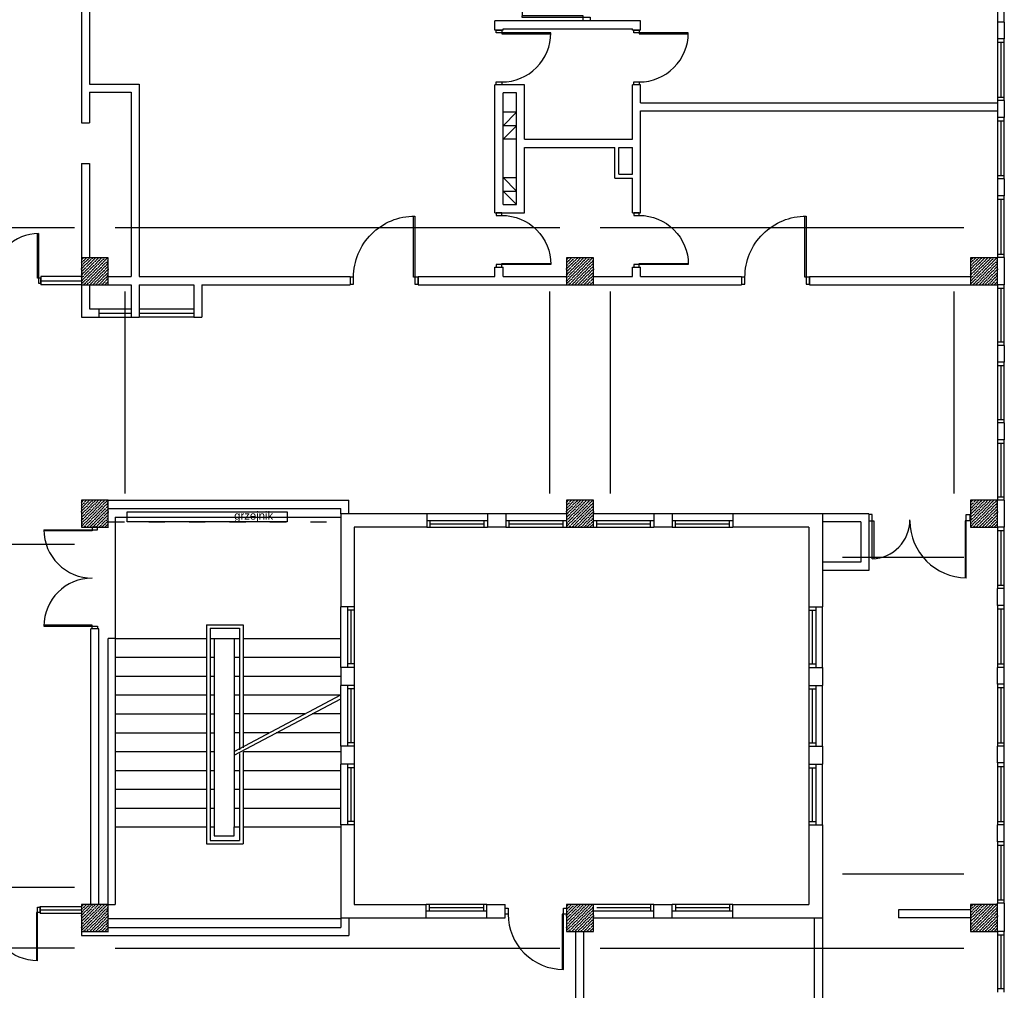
# Model space of a CAD drawing. Header units: millimetres. Extents: x 44889 to 52866, y -11417 to -4315.
# Tile 37 of 74: x 50960 to 51691, y -10790 to -10069. Entities that reach past the tile are written whole.
import ezdxf

# ---------------------------------------------------------------- set-up
doc = ezdxf.new("R2010")
doc.units = ezdxf.units.MM
doc.linetypes.add('ACAD_ISO03W100', pattern=[30, 12, -18])
doc.layers.add('Podkład', color=9, linetype='Continuous')
doc.styles.get("Standard").update_dxf_attribs({"font": 'arial.ttf', "height": 15})

# ---------------------------------------------------------------- blocks, each defined once
blk = doc.blocks.new('drzwi1.2')
at = {"layer": 'Podkład'}
for p, q in [((14551.1, 6563), (14551.1, 6568.4)), ((14551.1, 6568.4), (14560.5, 6568.4)), ((14645.5, 6563), (14551.1, 6563)), ((14560.5, 6568.4), (14560.5, 6561.1)), ((14560.5, 6561.1), (14645.5, 6561.1)), ((14617.1, 6422.4), (14551.1, 6422.4)), ((14551.1, 6417.4), (14560.5, 6417.4)), ((14560.5, 6424.7), (14617, 6424.7)), ((14560.5, 6417.4), (14560.5, 6424.7))]:
    blk.add_line(p, q, dxfattribs=at)
for centre, radius, start, end in [((14560.5, 6563.7), 85, 270, 359.5423), ((14559, 6420.6), 58.1, 1.7987, 89.98)]:
    blk.add_arc(centre, radius, start, end, dxfattribs=at)
blk = doc.blocks.new('34TY')
at = {"layer": 'Podkład'}
blk.add_line((95.2, -109.5), (98.6, -113.1), dxfattribs=at)
at = {"layer": 'Podkład', "xscale": 0.9933774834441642, "yscale": 0.9933774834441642, "zscale": 0.9933774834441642, "rotation": 42.87014679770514}
blk.add_blockref('drzwi1.2', (-6158.1, -14619.4), dxfattribs=at)
blk = doc.blocks.new('d160')
at = {"layer": 'Podkład'}
for p, q in [((4.2, 80), (4.2, -4.2)), ((5.9, 4.2), (5.9, 80)), ((154.1, 4.2), (154.1, 80)), ((155.8, 80), (155.8, -4.2)), ((0, -4.2), (0, 4.2)), ((0, 4.2), (5.9, 4.2)), ((160, 4.2), (154.1, 4.2)), ((160, -4.2), (160, 4.2)), ((4.2, -4.2), (0, -4.2)), ((155.8, -4.2), (160, -4.2))]:
    blk.add_line(p, q, dxfattribs=at)
for centre, start, end in [((4.2, 4.2), 0, 90), ((155.8, 4.2), 89.9848, 180.0152)]:
    blk.add_arc(centre, 75.8, start, end, dxfattribs=at)

msp = doc.modelspace()

# ---------------------------------------------------------------- hatches: boundary and pattern name
at = {"layer": 'Podkład'}
h = msp.add_hatch(dxfattribs=at)
h.set_pattern_fill('ANSI36', color=256, scale=0.5, style=0)
h.set_pattern_definition([(45, (50186.0807, -10266.1265), (0.841899, 3.086963), [3.96875, -0.79375, 0, -0.79375])])
h.paths.add_polyline_path([(51026.02, -10266.13), (51026.02, -10246.13), (51006.02, -10246.13), (51006.02, -10266.13)])
h = msp.add_hatch(dxfattribs=at)
h.set_pattern_fill('ANSI36', color=256, scale=0.5, style=0)
h.set_pattern_definition([(45, (50546.0807, -10266.1265), (0.841899, 3.086963), [3.96875, -0.79375, 0, -0.79375])])
h.paths.add_polyline_path([(51386.02, -10266.13), (51386.02, -10246.13), (51366.02, -10246.13), (51366.02, -10266.13)])
h = msp.add_hatch(dxfattribs=at)
h.set_pattern_fill('ANSI36', color=256, scale=0.5, style=0)
h.set_pattern_definition([(45, (50846.0807, -10266.1265), (0.841899, 3.086963), [3.96875, -0.79375, 0, -0.79375])])
h.paths.add_polyline_path([(51686.02, -10266.13), (51686.02, -10246.13), (51666.02, -10246.13), (51666.02, -10266.13)])
h = msp.add_hatch(dxfattribs=at)
h.set_pattern_fill('ANSI36', color=256, scale=0.5, style=0)
h.set_pattern_definition([(45, (50186.0807, -10446.1265), (0.841899, 3.086963), [3.96875, -0.79375, 0, -0.79375])])
h.paths.add_polyline_path([(51026.02, -10446.13), (51026.02, -10426.13), (51006.02, -10426.13), (51006.02, -10446.13)])
h = msp.add_hatch(dxfattribs=at)
h.set_pattern_fill('ANSI36', color=256, scale=0.5, style=0)
h.set_pattern_definition([(45, (50546.0807, -10446.1265), (0.841899, 3.086963), [3.96875, -0.79375, 0, -0.79375])])
h.paths.add_polyline_path([(51386.02, -10446.13), (51386.02, -10426.13), (51366.02, -10426.13), (51366.02, -10446.13)])
h = msp.add_hatch(dxfattribs=at)
h.set_pattern_fill('ANSI36', color=256, scale=0.5, style=0)
h.set_pattern_definition([(45, (50846.0807, -10446.1265), (0.841899, 3.086963), [3.96875, -0.79375, 0, -0.79375])])
h.paths.add_polyline_path([(51686.02, -10446.13), (51686.02, -10426.13), (51666.02, -10426.13), (51666.02, -10446.13)])
h = msp.add_hatch(dxfattribs=at)
h.set_pattern_fill('ANSI36', color=256, scale=0.5, style=0)
h.set_pattern_definition([(45, (50186.0807, -10746.1265), (0.841899, 3.086963), [3.96875, -0.79375, 0, -0.79375])])
h.paths.add_polyline_path([(51026.02, -10746.13), (51026.02, -10726.13), (51006.02, -10726.13), (51006.02, -10746.13)])
h = msp.add_hatch(dxfattribs=at)
h.set_pattern_fill('ANSI36', color=256, scale=0.5, style=0)
h.set_pattern_definition([(45, (50546.0807, -10746.1265), (0.841899, 3.086963), [3.96875, -0.79375, 0, -0.79375])])
h.paths.add_polyline_path([(51386.02, -10746.13), (51386.02, -10726.13), (51366.02, -10726.13), (51366.02, -10746.13)])
h = msp.add_hatch(dxfattribs=at)
h.set_pattern_fill('ANSI36', color=256, scale=0.5, style=0)
h.set_pattern_definition([(45, (50846.0807, -10746.1265), (0.841899, 3.086963), [3.96875, -0.79375, 0, -0.79375])])
h.paths.add_polyline_path([(51686.02, -10746.13), (51686.02, -10726.13), (51666.02, -10726.13), (51666.02, -10746.13)])

# ---------------------------------------------------------------- linework, layer by layer
at = {"layer": 'Podkład', "ltscale": 0.5}
for p, q in [((51006.02, -9966.13), (51006.02, -10146.04)), ((51012.02, -9966.13), (51012.02, -10117.13)), ((51421.02, -10070.13), (51313.02, -10070.13)), ((51313.02, -10077.13), (51313.02, -10070.13)), ((51319.02, -10076.13), (51415.02, -10076.13)), ((51319.02, -10077.13), (51319.02, -10076.13)), ((51415.02, -10077.13), (51415.02, -10076.13)), ((51421.02, -10077.13), (51421.02, -10070.13)), ((51686.02, -10071.13), (51686.02, -10083.63)), ((51691.02, -10071.13), (51691.02, -10083.63)), ((51319.02, -10077.13), (51313.02, -10077.13)), ((51421.02, -10077.13), (51415.02, -10077.13)), ((51012.02, -10117.13), (51049.02, -10117.13)), ((51049.02, -10117.13), (51049.02, -10260.13)), ((51335.02, -10117.63), (51313.02, -10117.63)), ((51313.02, -10212.63), (51313.02, -10117.63)), ((51335.02, -10158.13), (51335.02, -10117.63)), ((51415.02, -10158.13), (51415.02, -10117.63)), ((51421.02, -10117.63), (51415.02, -10117.63)), ((51421.02, -10131.13), (51421.02, -10117.63)), ((51012.02, -10123.13), (51043.02, -10123.13)), ((51012.02, -10123.13), (51012.02, -10146.04)), ((51043.02, -10123.13), (51043.02, -10260.13)), ((51319.02, -10206.63), (51319.02, -10123.63)), ((51329.02, -10123.63), (51319.02, -10123.63)), ((51329.02, -10206.63), (51329.02, -10123.63)), ((51421.02, -10131.13), (51686.02, -10131.13)), ((51686.02, -10129.38), (51686.02, -10141.88)), ((51691.02, -10129.38), (51691.02, -10141.88)), ((51421.02, -10137.13), (51686.02, -10137.13)), ((51421.02, -10212.63), (51421.02, -10137.13)), ((51006.02, -10146.04), (51012.02, -10146.04)), ((51335.02, -10158.13), (51415.02, -10158.13)), ((51335.02, -10164.13), (51402.02, -10164.13)), ((51335.02, -10212.63), (51335.02, -10164.13)), ((51402.02, -10187.13), (51402.02, -10164.13)), ((51405.02, -10184.13), (51405.02, -10164.13)), ((51405.02, -10164.13), (51415.02, -10164.13)), ((51415.02, -10184.13), (51415.02, -10164.13)), ((51006.02, -10176.04), (51012.02, -10176.04)), ((51006.02, -10176.04), (51006.02, -10246.13)), ((51012.02, -10176.04), (51012.02, -10246.13)), ((51319.02, -10186.63), (51329.02, -10186.63)), ((51405.02, -10184.13), (51415.02, -10184.13)), ((51402.02, -10187.13), (51415.02, -10187.13)), ((51415.02, -10212.63), (51415.02, -10187.13)), ((51686.02, -10187.63), (51686.02, -10200.13)), ((51691.02, -10187.63), (51691.02, -10200.13)), ((51319.02, -10196.63), (51329.02, -10196.63)), ((51319.02, -10206.63), (51329.02, -10206.63)), ((51313.02, -10212.63), (51335.02, -10212.63)), ((51415.02, -10212.63), (51421.02, -10212.63)), ((50881.02, -10223.63), (51001.02, -10223.63)), ((51031.02, -10223.63), (51361.02, -10223.63)), ((51391.02, -10223.63), (51661.02, -10223.63)), ((51686.02, -10245.88), (51686.02, -10246.13)), ((51691.02, -10245.88), (51691.02, -10266.13)), ((51313.02, -10260.13), (51313.02, -10253.13)), ((51313.02, -10253.13), (51319.02, -10253.13)), ((51319.02, -10260.13), (51319.02, -10253.13)), ((51415.02, -10260.13), (51415.02, -10253.13)), ((51415.02, -10253.13), (51421.02, -10253.13)), ((51421.02, -10260.13), (51421.02, -10253.13)), ((51006.02, -10260.13), (50976.02, -10260.13)), ((50976.02, -10260.13), (50976.02, -10266.13)), ((51006.02, -10266.13), (50976.02, -10266.13)), ((51006.02, -10266.13), (51006.02, -10290.13)), ((51012.02, -10266.13), (51012.02, -10284.13)), ((51026.02, -10260.13), (51043.02, -10260.13)), ((51026.02, -10266.13), (51043.02, -10266.13)), ((51043.02, -10266.13), (51043.02, -10290.13)), ((51049.02, -10260.13), (51205.52, -10260.13)), ((51049.02, -10266.13), (51049.02, -10290.13)), ((51049.02, -10266.13), (51089.52, -10266.13)), ((51089.52, -10266.13), (51089.52, -10290.13)), ((51095.52, -10266.13), (51095.52, -10290.13)), ((51095.52, -10266.13), (51205.52, -10266.13)), ((51205.52, -10260.13), (51205.52, -10266.13)), ((51256.02, -10260.13), (51256.02, -10266.13)), ((51256.02, -10260.13), (51313.02, -10260.13)), ((51256.02, -10266.13), (51366.02, -10266.13)), ((51319.02, -10260.13), (51366.02, -10260.13)), ((51386.02, -10260.13), (51415.02, -10260.13)), ((51386.02, -10266.13), (51496.02, -10266.13)), ((51421.02, -10260.13), (51496.02, -10260.13)), ((51496.02, -10260.13), (51496.02, -10266.13)), ((51546.52, -10260.13), (51546.52, -10266.13)), ((51546.52, -10260.13), (51666.02, -10260.13)), ((51546.52, -10266.13), (51666.02, -10266.13)), ((51038.52, -10421.13), (51038.52, -10271.13)), ((51353.52, -10271.13), (51353.52, -10421.13)), ((51398.52, -10271.13), (51398.52, -10421.13)), ((51653.52, -10271.13), (51653.52, -10421.13)), ((51012.02, -10284.13), (51019.02, -10284.13)), ((51019.02, -10284.13), (51019.02, -10290.13)), ((51006.02, -10290.13), (51019.02, -10290.13)), ((51043.02, -10290.13), (51049.02, -10290.13)), ((51089.52, -10290.13), (51095.52, -10290.13)), ((51686.02, -10311.13), (51686.02, -10323.63)), ((51691.02, -10311.13), (51691.02, -10323.63)), ((51686.02, -10368.63), (51686.02, -10381.13)), ((51691.02, -10368.63), (51691.02, -10381.13)), ((51026.02, -10426.13), (51204.52, -10426.13)), ((51204.52, -10436.13), (51204.52, -10426.13)), ((51691.02, -10426.13), (51691.02, -10446.13)), ((51026.02, -10432.13), (51198.52, -10432.13)), ((51198.52, -10436.13), (51198.52, -10432.13)), ((51031.02, -10438.63), (51031.02, -10668.63)), ((51031.02, -10438.63), (51198.52, -10438.63)), ((51198.52, -10436.13), (51198.52, -10505.13)), ((51262.52, -10436.13), (51198.52, -10436.13)), ((51262.52, -10436.13), (51262.52, -10446.13)), ((51321.02, -10436.13), (51307.52, -10436.13)), ((51307.52, -10436.13), (51307.52, -10446.13)), ((51321.02, -10436.13), (51321.02, -10446.13)), ((51431.02, -10436.13), (51431.02, -10446.13)), ((51444.52, -10436.13), (51431.02, -10436.13)), ((51444.52, -10436.13), (51444.52, -10446.13)), ((51556.02, -10436.13), (51489.52, -10436.13)), ((51489.52, -10436.13), (51489.52, -10446.13)), ((51590.52, -10436.13), (51556.02, -10436.13)), ((51556.02, -10436.13), (51556.02, -10505.13)), ((51584.52, -10442.13), (51556.02, -10442.13)), ((51584.52, -10442.13), (51584.52, -10472.13)), ((51590.52, -10436.13), (51590.52, -10478.13)), ((51208.52, -10446.13), (51208.52, -10505.13)), ((51262.52, -10446.13), (51208.52, -10446.13)), ((51321.02, -10446.13), (51307.52, -10446.13)), ((51444.52, -10446.13), (51431.02, -10446.13)), ((51546.02, -10446.13), (51489.52, -10446.13)), ((51546.02, -10446.13), (51546.02, -10505.13)), ((50881.02, -10458.63), (51001.02, -10458.63)), ((51661.02, -10468.63), (51571.02, -10468.63)), ((51584.52, -10472.13), (51556.02, -10472.13)), ((51590.52, -10478.13), (51556.02, -10478.13)), ((51691.02, -10491.63), (51686.02, -10491.63)), ((51686.02, -10504.13), (51686.02, -10491.63)), ((51691.02, -10504.13), (51691.02, -10491.63)), ((51208.52, -10505.13), (51198.52, -10505.13)), ((51546.02, -10505.13), (51556.02, -10505.13)), ((51691.02, -10504.13), (51686.02, -10504.13)), ((51099.02, -10518.63), (51099.02, -10681.13)), ((51099.02, -10518.63), (51126.02, -10518.63)), ((51101.52, -10521.13), (51101.52, -10678.63)), ((51101.52, -10521.13), (51123.52, -10521.13)), ((51123.52, -10521.13), (51123.52, -10611.31)), ((51126.02, -10518.63), (51126.02, -10610)), ((51026.02, -10726.13), (51026.02, -10528.63)), ((51031.02, -10528.63), (51026.02, -10528.63)), ((51031.02, -10528.63), (51099.02, -10528.63)), ((51031.02, -10528.63), (51031.02, -10726.13)), ((51101.52, -10528.63), (51104.52, -10528.63)), ((51104.52, -10528.63), (51104.52, -10668.63)), ((51119.52, -10528.63), (51119.52, -10668.63)), ((51119.52, -10528.63), (51123.52, -10528.63)), ((51126.02, -10528.63), (51198.52, -10528.63)), ((51031.02, -10542.63), (51099.02, -10542.63)), ((51101.52, -10542.63), (51104.52, -10542.63)), ((51119.52, -10542.63), (51123.52, -10542.63)), ((51126.02, -10542.63), (51198.52, -10542.63)), ((51208.52, -10550.13), (51198.52, -10550.13)), ((51198.52, -10550.13), (51198.52, -10563.63)), ((51208.52, -10550.13), (51208.52, -10563.63)), ((51546.02, -10550.13), (51556.02, -10550.13)), ((51546.02, -10550.13), (51546.02, -10563.63)), ((51556.02, -10550.13), (51556.02, -10563.63)), ((51691.02, -10550.13), (51686.02, -10550.13)), ((51686.02, -10562.63), (51686.02, -10550.13)), ((51691.02, -10562.63), (51691.02, -10550.13)), ((51031.02, -10556.63), (51099.02, -10556.63)), ((51101.52, -10556.63), (51104.52, -10556.63)), ((51119.52, -10556.63), (51123.52, -10556.63)), ((51126.02, -10556.63), (51198.52, -10556.63)), ((51208.52, -10563.63), (51198.52, -10563.63)), ((51546.02, -10563.63), (51556.02, -10563.63)), ((51691.02, -10562.63), (51686.02, -10562.63)), ((51031.02, -10570.63), (51099.02, -10570.63)), ((51101.52, -10570.63), (51104.52, -10570.63)), ((51119.52, -10570.63), (51123.52, -10570.63)), ((51126.02, -10570.63), (51198.52, -10570.63)), ((51031.02, -10584.63), (51099.02, -10584.63)), ((51101.52, -10584.63), (51104.52, -10584.63)), ((51031.02, -10598.63), (51099.02, -10598.63)), ((51101.52, -10598.63), (51104.52, -10598.63)), ((51208.52, -10608.63), (51198.52, -10608.63)), ((51198.52, -10608.63), (51198.52, -10622.13)), ((51208.52, -10608.63), (51208.52, -10622.13)), ((51546.02, -10608.63), (51556.02, -10608.63)), ((51546.02, -10608.63), (51546.02, -10622.13)), ((51556.02, -10608.63), (51556.02, -10622.13)), ((51691.02, -10608.63), (51686.02, -10608.63)), ((51686.02, -10621.13), (51686.02, -10608.63)), ((51691.02, -10621.13), (51691.02, -10608.63)), ((51031.02, -10612.63), (51099.02, -10612.63)), ((51101.52, -10612.63), (51104.52, -10612.63)), ((51123.52, -10614.14), (51123.52, -10678.63)), ((51126.02, -10612.83), (51126.02, -10681.13)), ((51126.39, -10612.63), (51198.52, -10612.63)), ((51208.52, -10622.13), (51198.52, -10622.13)), ((51546.02, -10622.13), (51556.02, -10622.13)), ((51691.02, -10621.13), (51686.02, -10621.13)), ((51031.02, -10626.63), (51099.02, -10626.63)), ((51101.52, -10626.63), (51104.52, -10626.63)), ((51119.52, -10626.63), (51123.52, -10626.63)), ((51126.02, -10626.63), (51198.52, -10626.63)), ((51031.02, -10640.63), (51099.02, -10640.63)), ((51101.52, -10640.63), (51104.52, -10640.63)), ((51119.52, -10640.63), (51123.52, -10640.63)), ((51126.02, -10640.63), (51198.52, -10640.63)), ((51031.02, -10654.63), (51099.02, -10654.63)), ((51101.52, -10654.63), (51104.52, -10654.63)), ((51119.52, -10654.63), (51123.52, -10654.63)), ((51126.02, -10654.63), (51198.52, -10654.63)), ((51031.02, -10668.63), (51099.02, -10668.63)), ((51101.52, -10668.63), (51104.52, -10668.63)), ((51119.52, -10668.63), (51123.52, -10668.63)), ((51126.02, -10668.63), (51198.52, -10668.63)), ((51208.52, -10667.13), (51198.52, -10667.13)), ((51198.52, -10667.13), (51198.52, -10736.13)), ((51208.52, -10667.13), (51208.52, -10726.13)), ((51546.02, -10667.13), (51556.02, -10667.13)), ((51546.02, -10667.13), (51546.02, -10726.13)), ((51556.02, -10667.13), (51556.02, -10736.13)), ((51691.02, -10667.13), (51686.02, -10667.13)), ((51686.02, -10679.63), (51686.02, -10667.13)), ((51691.02, -10679.63), (51691.02, -10667.13)), ((51099.02, -10681.13), (51126.02, -10681.13)), ((51101.52, -10678.63), (51123.52, -10678.63)), ((51691.02, -10679.63), (51686.02, -10679.63)), ((51661.02, -10703.63), (51571.02, -10703.63)), ((51001.02, -10713.63), (50881.02, -10713.63)), ((51026.02, -10726.13), (51031.02, -10726.13)), ((51208.52, -10726.13), (51262.02, -10726.13)), ((51262.02, -10736.13), (51262.02, -10726.13)), ((51307.02, -10736.13), (51307.02, -10726.13)), ((51307.02, -10726.13), (51320.52, -10726.13)), ((51320.52, -10736.13), (51320.52, -10726.13)), ((51431.02, -10726.13), (51444.52, -10726.13)), ((51431.02, -10736.13), (51431.02, -10726.13)), ((51444.52, -10736.13), (51444.52, -10726.13)), ((51489.52, -10736.13), (51489.52, -10726.13)), ((51489.52, -10726.13), (51546.02, -10726.13)), ((51691.02, -10725.13), (51686.02, -10725.13)), ((51686.02, -10726.13), (51686.02, -10725.13)), ((51691.02, -10725.13), (51691.02, -10746.13)), ((51666.02, -10730.13), (51612.52, -10730.13)), ((51612.52, -10730.13), (51612.52, -10736.13)), ((51026.02, -10736.63), (51198.52, -10736.63)), ((51198.52, -10736.13), (51262.02, -10736.13)), ((51198.52, -10736.13), (51198.52, -10743.13)), ((51204.52, -10736.13), (51204.52, -10749.13)), ((51307.02, -10736.13), (51320.52, -10736.13)), ((51431.02, -10736.13), (51444.52, -10736.13)), ((51489.52, -10736.13), (51556.02, -10736.13)), ((51550.02, -10736.13), (51550.02, -10828.63)), ((51556.02, -10736.13), (51556.02, -10828.63)), ((51666.02, -10736.13), (51612.52, -10736.13)), ((51006.02, -10746.13), (51006.02, -10749.13)), ((51006.02, -10749.13), (51204.52, -10749.13)), ((51026.02, -10743.13), (51198.52, -10743.13)), ((51373.02, -10854.13), (51373.02, -10746.13)), ((51379.02, -10880.13), (51379.02, -10746.13)), ((51001.02, -10758.63), (50881.02, -10758.63)), ((51031.02, -10758.63), (51361.02, -10758.63)), ((51391.02, -10758.63), (51661.02, -10758.63))]:
    msp.add_line(p, q, dxfattribs=at)
at = {"layer": 'Podkład'}
for p, q in [((51686.02, -10025.38), (51686.02, -10071.13)), ((51691.02, -10071.13), (51691.02, -10025.38)), ((51691.02, -10071.13), (51686.02, -10071.13)), ((51691.02, -10083.63), (51686.02, -10083.63)), ((51686.02, -10083.63), (51686.02, -10129.38)), ((51691.02, -10129.38), (51691.02, -10083.63)), ((51686.02, -10086.13), (51691.02, -10086.13)), ((51688.52, -10086.13), (51688.52, -10126.88)), ((51686.02, -10126.88), (51691.02, -10126.88)), ((51691.02, -10129.38), (51686.02, -10129.38)), ((51329.02, -10138.13), (51319.02, -10138.13)), ((51319.02, -10148.13), (51329.02, -10138.13)), ((51691.02, -10141.88), (51686.02, -10141.88)), ((51686.02, -10141.88), (51686.02, -10187.63)), ((51691.02, -10187.63), (51691.02, -10141.88)), ((51329.02, -10148.13), (51319.02, -10148.13)), ((51319.02, -10158.13), (51329.02, -10148.13)), ((51686.02, -10144.38), (51691.02, -10144.38)), ((51688.52, -10144.38), (51688.52, -10185.13)), ((51329.02, -10158.13), (51319.02, -10158.13)), ((51319.02, -10186.63), (51329.02, -10196.63)), ((51686.02, -10185.13), (51691.02, -10185.13)), ((51691.02, -10187.63), (51686.02, -10187.63)), ((51319.02, -10196.63), (51329.02, -10206.63)), ((51691.02, -10200.13), (51686.02, -10200.13)), ((51686.02, -10200.13), (51686.02, -10245.88)), ((51691.02, -10245.88), (51691.02, -10200.13)), ((51686.02, -10202.63), (51691.02, -10202.63)), ((51688.52, -10202.63), (51688.52, -10243.38)), ((51686.02, -10243.38), (51691.02, -10243.38)), ((51691.02, -10245.88), (51686.02, -10245.88)), ((50976.02, -10263.13), (51006.02, -10263.13)), ((51691.02, -10266.13), (51686.02, -10266.13)), ((51686.02, -10266.13), (51686.02, -10311.13)), ((51691.02, -10311.13), (51691.02, -10266.13)), ((51686.02, -10268.63), (51691.02, -10268.63)), ((51688.52, -10268.63), (51688.52, -10308.63)), ((51019.02, -10284.13), (51043.02, -10284.13)), ((51019.02, -10287.13), (51043.02, -10287.13)), ((51049.02, -10284.13), (51089.52, -10284.13)), ((51049.02, -10287.13), (51089.52, -10287.13)), ((51019.02, -10290.13), (51043.02, -10290.13)), ((51089.52, -10290.13), (51049.02, -10290.13)), ((51686.02, -10308.63), (51691.02, -10308.63)), ((51691.02, -10311.13), (51686.02, -10311.13)), ((51691.02, -10323.63), (51686.02, -10323.63)), ((51686.02, -10323.63), (51686.02, -10368.63)), ((51691.02, -10368.63), (51691.02, -10323.63)), ((51686.02, -10326.13), (51691.02, -10326.13)), ((51688.52, -10326.13), (51688.52, -10366.13)), ((51686.02, -10366.13), (51691.02, -10366.13)), ((51691.02, -10368.63), (51686.02, -10368.63)), ((51691.02, -10381.13), (51686.02, -10381.13)), ((51686.02, -10381.13), (51686.02, -10426.13)), ((51686.02, -10383.63), (51691.02, -10383.63)), ((51688.52, -10383.63), (51688.52, -10423.63)), ((51691.02, -10426.13), (51691.02, -10381.13)), ((51686.02, -10423.63), (51691.02, -10423.63)), ((51691.02, -10426.13), (51686.02, -10426.13)), ((51307.52, -10436.13), (51262.52, -10436.13)), ((51262.52, -10441.13), (51307.52, -10441.13)), ((51265.02, -10446.13), (51265.02, -10441.13)), ((51305.02, -10446.13), (51305.02, -10441.13)), ((51366.02, -10436.13), (51321.02, -10436.13)), ((51321.02, -10441.13), (51366.02, -10441.13)), ((51323.52, -10446.13), (51323.52, -10441.13)), ((51363.52, -10446.13), (51363.52, -10441.13)), ((51431.02, -10436.13), (51386.02, -10436.13)), ((51386.02, -10441.13), (51431.02, -10441.13)), ((51388.52, -10446.13), (51388.52, -10441.13)), ((51428.52, -10446.13), (51428.52, -10441.13)), ((51489.52, -10436.13), (51444.52, -10436.13)), ((51444.52, -10441.13), (51489.52, -10441.13)), ((51447.02, -10446.13), (51447.02, -10441.13)), ((51487.02, -10446.13), (51487.02, -10441.13)), ((51262.52, -10446.13), (51307.52, -10446.13)), ((51265.02, -10443.63), (51305.02, -10443.63)), ((51321.02, -10446.13), (51366.02, -10446.13)), ((51323.52, -10443.63), (51363.52, -10443.63)), ((51386.02, -10446.13), (51431.02, -10446.13)), ((51388.52, -10443.63), (51428.52, -10443.63)), ((51444.52, -10446.13), (51489.52, -10446.13)), ((51447.02, -10443.63), (51487.02, -10443.63)), ((51691.02, -10446.13), (51686.02, -10446.13)), ((51686.02, -10446.13), (51686.02, -10491.63)), ((51686.02, -10448.63), (51691.02, -10448.63)), ((51688.52, -10448.63), (51688.52, -10489.13)), ((51691.02, -10491.63), (51691.02, -10446.13)), ((51686.02, -10489.13), (51691.02, -10489.13)), ((51198.52, -10550.13), (51198.52, -10505.13)), ((51203.52, -10505.13), (51203.52, -10550.13)), ((51208.52, -10507.63), (51203.52, -10507.63)), ((51206.02, -10507.63), (51206.02, -10547.63)), ((51208.52, -10505.13), (51208.52, -10550.13)), ((51546.02, -10505.13), (51546.02, -10550.13)), ((51546.02, -10507.63), (51551.02, -10507.63)), ((51548.52, -10507.63), (51548.52, -10547.63)), ((51551.02, -10505.13), (51551.02, -10550.13)), ((51556.02, -10550.13), (51556.02, -10505.13)), ((51686.02, -10504.13), (51686.02, -10550.13)), ((51686.02, -10506.63), (51691.02, -10506.63)), ((51688.52, -10506.63), (51688.52, -10547.63)), ((51691.02, -10550.13), (51691.02, -10504.13)), ((51013.02, -10726.13), (51013.02, -10521.63)), ((51019.02, -10521.63), (51013.02, -10521.63)), ((51019.02, -10726.13), (51019.02, -10521.63)), ((51208.52, -10547.63), (51203.52, -10547.63)), ((51546.02, -10547.63), (51551.02, -10547.63)), ((51686.02, -10547.63), (51691.02, -10547.63)), ((51198.52, -10608.63), (51198.52, -10563.63)), ((51203.52, -10563.63), (51203.52, -10608.63)), ((51208.52, -10566.13), (51203.52, -10566.13)), ((51206.02, -10566.13), (51206.02, -10606.13)), ((51208.52, -10563.63), (51208.52, -10608.63)), ((51546.02, -10563.63), (51546.02, -10608.63)), ((51546.02, -10566.13), (51551.02, -10566.13)), ((51548.52, -10566.13), (51548.52, -10606.13)), ((51551.02, -10563.63), (51551.02, -10608.63)), ((51556.02, -10608.63), (51556.02, -10563.63)), ((51686.02, -10562.63), (51686.02, -10608.63)), ((51686.02, -10565.13), (51691.02, -10565.13)), ((51688.52, -10565.13), (51688.52, -10606.13)), ((51691.02, -10608.63), (51691.02, -10562.63)), ((51119.52, -10612.63), (51198.52, -10570.63)), ((51119.52, -10615.45), (51198.52, -10573.45)), ((51123.52, -10584.63), (51119.52, -10584.63)), ((51171.85, -10584.63), (51126.02, -10584.63)), ((51198.52, -10584.63), (51177.23, -10584.63)), ((51123.52, -10598.63), (51119.52, -10598.63)), ((51145.18, -10598.63), (51126.02, -10598.63)), ((51198.52, -10598.63), (51150.56, -10598.63)), ((51208.52, -10606.13), (51203.52, -10606.13)), ((51546.02, -10606.13), (51551.02, -10606.13)), ((51686.02, -10606.13), (51691.02, -10606.13)), ((51198.52, -10667.13), (51198.52, -10622.13)), ((51203.52, -10622.13), (51203.52, -10667.13)), ((51208.52, -10624.63), (51203.52, -10624.63)), ((51206.02, -10624.63), (51206.02, -10664.63)), ((51208.52, -10622.13), (51208.52, -10667.13)), ((51546.02, -10622.13), (51546.02, -10667.13)), ((51546.02, -10624.63), (51551.02, -10624.63)), ((51548.52, -10624.63), (51548.52, -10664.63)), ((51551.02, -10622.13), (51551.02, -10667.13)), ((51556.02, -10667.13), (51556.02, -10622.13)), ((51686.02, -10621.13), (51686.02, -10667.13)), ((51686.02, -10623.63), (51691.02, -10623.63)), ((51688.52, -10623.63), (51688.52, -10664.63)), ((51691.02, -10667.13), (51691.02, -10621.13)), ((51208.52, -10664.63), (51203.52, -10664.63)), ((51546.02, -10664.63), (51551.02, -10664.63)), ((51686.02, -10664.63), (51691.02, -10664.63)), ((51686.02, -10679.63), (51686.02, -10725.13)), ((51686.02, -10682.13), (51691.02, -10682.13)), ((51688.52, -10682.13), (51688.52, -10722.63)), ((51691.02, -10725.13), (51691.02, -10679.63)), ((51307.02, -10726.13), (51262.02, -10726.13)), ((51264.52, -10731.13), (51264.52, -10726.13)), ((51304.52, -10726.13), (51304.52, -10731.13)), ((51431.02, -10726.13), (51386.02, -10726.13)), ((51428.52, -10726.13), (51428.52, -10731.13)), ((51489.52, -10726.13), (51444.52, -10726.13)), ((51447.02, -10726.13), (51447.02, -10731.13)), ((51487.02, -10726.13), (51487.02, -10731.13)), ((51686.02, -10722.63), (51691.02, -10722.63)), ((50975.52, -10732.63), (50975.52, -10727.63)), ((50975.52, -10727.63), (51006.02, -10727.63)), ((50975.52, -10730.13), (51006.02, -10730.13)), ((50975.52, -10732.63), (51006.02, -10732.63)), ((51307.02, -10731.13), (51262.02, -10731.13)), ((51304.52, -10728.63), (51264.52, -10728.63)), ((51431.02, -10731.13), (51386.02, -10731.13)), ((51428.52, -10728.63), (51388.52, -10728.63)), ((51489.52, -10731.13), (51444.52, -10731.13)), ((51487.02, -10728.63), (51447.02, -10728.63)), ((51262.02, -10736.13), (51307.02, -10736.13)), ((51386.02, -10736.13), (51431.02, -10736.13)), ((51444.52, -10736.13), (51489.52, -10736.13)), ((51691.02, -10746.13), (51686.02, -10746.13)), ((51686.02, -10746.13), (51686.02, -10791.13)), ((51686.02, -10748.63), (51691.02, -10748.63)), ((51688.52, -10748.63), (51688.52, -10788.63)), ((51691.02, -10791.13), (51691.02, -10746.13)), ((51686.02, -10788.63), (51691.02, -10788.63))]:
    msp.add_line(p, q, dxfattribs=at)
for points in [[(51378.49, -10022.15), (51378.49, -10019.63), (51383.54, -10019.63), (51383.54, -10022.15), (51378.49, -10022.15, 0.414214), (51333.04, -10067.6), (51383.54, -10067.6), (51383.54, -10070.13), (51378.49, -10070.13), (51378.49, -10066.59), (51333.04, -10066.59)], [(51318.04, -10115.6), (51318.04, -10117.63), (51313.99, -10117.63), (51313.99, -10115.6), (51318.04, -10115.6, 0.414214), (51354.49, -10079.15), (51313.99, -10079.15), (51313.99, -10077.13), (51318.04, -10077.13), (51318.04, -10079.96), (51354.49, -10079.96)], [(51420.04, -10115.6), (51420.04, -10117.63), (51415.99, -10117.63), (51415.99, -10115.6), (51420.04, -10115.6, 0.414214), (51456.49, -10079.15), (51415.99, -10079.15), (51415.99, -10077.13), (51420.04, -10077.13), (51420.04, -10079.96), (51456.49, -10079.96)], [(51208.04, -10260.6), (51205.52, -10260.6), (51205.52, -10265.65), (51208.04, -10265.65), (51208.04, -10260.6, -0.414214), (51253.49, -10215.15), (51253.49, -10265.65), (51256.02, -10265.65), (51256.02, -10260.6), (51252.48, -10260.6), (51252.48, -10215.15)], [(51318.04, -10214.65), (51318.04, -10212.63), (51313.99, -10212.63), (51313.99, -10214.65), (51318.04, -10214.65, -0.414214), (51354.49, -10251.1), (51313.99, -10251.1), (51313.99, -10253.13), (51318.04, -10253.13), (51318.04, -10250.29), (51354.49, -10250.29)], [(51420.04, -10214.65), (51420.04, -10212.63), (51415.99, -10212.63), (51415.99, -10214.65), (51420.04, -10214.65, -0.414214), (51456.49, -10251.1), (51415.99, -10251.1), (51415.99, -10253.13), (51420.04, -10253.13), (51420.04, -10250.29), (51456.49, -10250.29)], [(51498.54, -10260.6), (51496.02, -10260.6), (51496.02, -10265.65), (51498.54, -10265.65), (51498.54, -10260.6, -0.414214), (51543.99, -10215.15), (51543.99, -10265.65), (51546.52, -10265.65), (51546.52, -10260.6), (51542.98, -10260.6), (51542.98, -10215.15)], [(51322.79, -10733.4), (51320.52, -10733.4), (51320.52, -10728.85), (51322.79, -10728.85), (51322.79, -10733.4, 0.414214), (51363.74, -10774.35), (51363.74, -10728.85), (51366.02, -10728.85), (51366.02, -10733.4), (51362.83, -10733.4), (51362.83, -10774.35)]]:
    msp.add_lwpolyline(points, format="xyb", dxfattribs=at)
for points in [[(51006.02, -10266.13), (51026.02, -10266.13), (51026.02, -10246.13), (51006.02, -10246.13)], [(51366.02, -10266.13), (51386.02, -10266.13), (51386.02, -10246.13), (51366.02, -10246.13)], [(51666.02, -10266.13), (51686.02, -10266.13), (51686.02, -10246.13), (51666.02, -10246.13)], [(51006.02, -10446.13), (51026.02, -10446.13), (51026.02, -10426.13), (51006.02, -10426.13)], [(51366.02, -10446.13), (51386.02, -10446.13), (51386.02, -10426.13), (51366.02, -10426.13)], [(51666.02, -10446.13), (51686.02, -10446.13), (51686.02, -10426.13), (51666.02, -10426.13)], [(51040.13, -10434.63), (51158.9, -10434.63), (51158.9, -10442.13), (51040.13, -10442.13)], [(51006.02, -10746.13), (51026.02, -10746.13), (51026.02, -10726.13), (51006.02, -10726.13)], [(51366.02, -10746.13), (51386.02, -10746.13), (51386.02, -10726.13), (51366.02, -10726.13)], [(51666.02, -10746.13), (51686.02, -10746.13), (51686.02, -10726.13), (51666.02, -10726.13)]]:
    msp.add_lwpolyline(points, close=True, dxfattribs=at)
at = {"layer": 'Podkład', "linetype": 'ACAD_ISO03W100'}
msp.add_lwpolyline([(51026.02, -10442.13), (51198.52, -10442.13)], dxfattribs=at)
at = {"layer": 'Podkład', "ltscale": 0.5}
for points in [[(51104.52, -10528.63), (51119.52, -10528.63)], [(51104.52, -10668.63), (51104.52, -10675.13), (51119.52, -10675.13), (51119.52, -10668.63)]]:
    msp.add_lwpolyline(points, dxfattribs=at)

# ---------------------------------------------------------------- block references
at = {"layer": 'Podkład', "xscale": 0.4375, "yscale": 0.4375, "zscale": 0.4375}
msp.add_blockref('d160', (50906.02, -10263.13), dxfattribs=at)
at = {"layer": 'Podkład'}
for name, p, xscale, yscale, zscale, rotation in [('34TY', (51665.52, -10439.13), 0.4999999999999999, 0.5, 0.5, 227.1298532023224), ('d160', (51016.02, -10521.63), 0.4718750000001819, 0.4718750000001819, 0.4718750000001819, 90), ('d160', (50900.02, -10730.13), -0.4718750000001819, 0.4718750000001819, 0.4718750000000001, 180)]:
    msp.add_blockref(name, p, dxfattribs=dict(at, xscale=xscale, yscale=yscale, zscale=zscale, rotation=rotation))

# ---------------------------------------------------------------- texts
at = {"layer": 'Podkład', "insert": (51133.9, -10438.38), "char_height": 6, "width": 50, "attachment_point": 5}
msp.add_mtext('grzejnik', dxfattribs=at)

doc.saveas('drawing.dxf')
